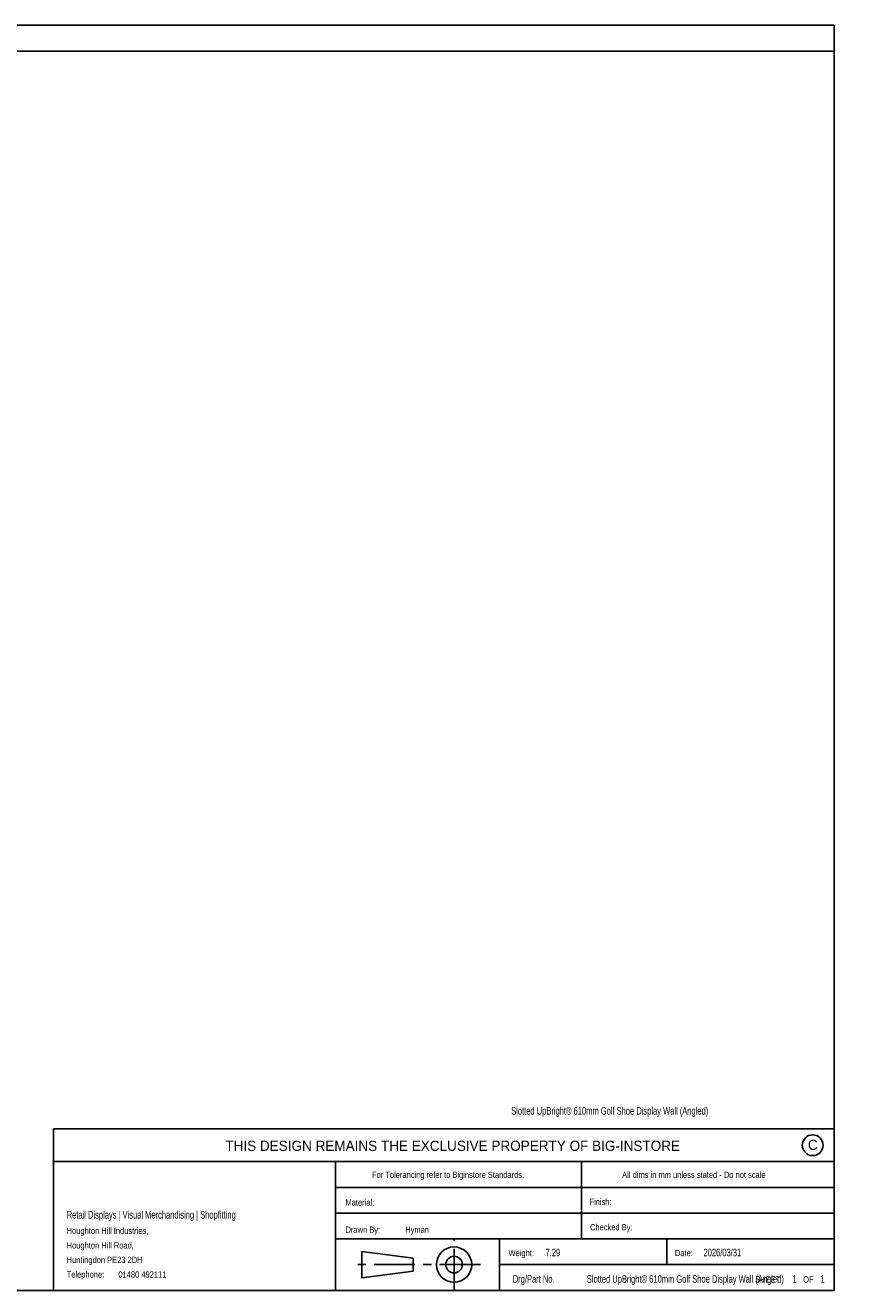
# Model space of a CAD drawing. Header units: millimetres. Extents: x 130 to 5892, y 139 to 4070.
# Tile 3 of 3: x 3292 to 5892, y 139 to 4070. Entities that reach past the tile are written whole.
import ezdxf

# ---------------------------------------------------------------- set-up
doc = ezdxf.new("R2010")
doc.units = ezdxf.units.MM
doc.header["$LTSCALE"] = 20
doc.linetypes.add('CENTER', pattern=[10.16, 6.35, -1.27, 1.27, -1.27])
doc.styles.add('SLDTEXTSTYLE1', font='Arial Narrow', dxfattribs={"width": 0.87})
doc.styles.add('SLDTEXTSTYLE2', font='ARIAL.TTF', dxfattribs={"width": 0.948})

# ---------------------------------------------------------------- blocks, each defined once
blk = doc.blocks.new('SW_NOTE_0')
at = {"color": 0, "linetype": 'Continuous', "lineweight": 18, "char_height": 19.55, "attachment_point": 1, "style": 'SLDTEXTSTYLE1'}
for s, insert in [('Houghton Hill Industries,', (0, 25.3)), ('Houghton Hill Road,', (0, -20)), ('Huntingdon PE23 2DH', (0, -65.3)), ('Telephone:  ', (0, -110.5)), ('01480 492111', (160.7, -110.5))]:
    blk.add_mtext(s, dxfattribs=dict(at, insert=insert))

msp = doc.modelspace()

# ---------------------------------------------------------------- linework, layer by layer
at = {"color": 7, "linetype": 'Continuous', "lineweight": 25}
for p, q in [((5806.63, 4070), (130.48, 4070)), ((5806.63, 140), (5806.63, 4070)), ((130.48, 3990), (5806.63, 3990)), ((3379.61, 641.62), (5806.63, 641.62)), ((3379.61, 641.62), (3379.61, 140)), ((3379.61, 540), (5806.63, 540)), ((4256.63, 138.97), (4256.63, 540)), ((5021.63, 540), (5021.63, 460)), ((4256.63, 460), (5806.63, 460)), ((5021.63, 460), (5021.63, 380)), ((4256.63, 380), (5806.63, 380)), ((5021.63, 380), (5021.63, 300)), ((4256.63, 300), (5806.63, 300)), ((4766.63, 140), (4766.63, 300)), ((5286.63, 300), (5286.63, 220)), ((4338.98, 179.07), (4338.98, 260.94)), ((4338.98, 260.94), (4498.46, 240.01)), ((4498.46, 240.01), (4498.46, 200)), ((4498.46, 200), (4338.98, 179.07)), ((4766.63, 220), (5806.63, 220)), ((5806.63, 140), (130.48, 140))]:
    msp.add_line(p, q, dxfattribs=at)
at = {"color": 7, "linetype": 'CENTER', "lineweight": 25}
for p, q in [((4625.24, 141.99), (4625.24, 301.69)), ((4706.93, 220.01), (4315.17, 220.01))]:
    msp.add_line(p, q, dxfattribs=at)
at = {"color": 7, "linetype": 'Continuous', "lineweight": 25}
for centre, radius in [((5740, 590.95), 32.28), ((4625.24, 220.01), 54.78), ((4625.24, 220.01), 25.96)]:
    msp.add_circle(centre, radius, dxfattribs=at)

# ---------------------------------------------------------------- block references
at = {"color": 7, "linetype": 'Continuous', "lineweight": 18}
msp.add_blockref('SW_NOTE_0', (3421.02, 309.62), dxfattribs=at)

# ---------------------------------------------------------------- texts
for s, insert, char_height, attachment_point, style in [('Slotted UpBright® 610mm Golf Shoe Display Wall (Angled)', (4802.83, 709.54), 23.4606, 1, 'SLDTEXTSTYLE1'), ('THIS DESIGN REMAINS THE EXCLUSIVE PROPERTY OF BIG-INSTORE', (4620.93, 605.09), 31.75, 2, 'SLDTEXTSTYLE2'), ('C', (5725.21, 607.95), 31.75, 1, 'SLDTEXTSTYLE2'), ('For Tolerancing refer to Biginstore Standards.', (4369.98, 508.83), 19.5505, 1, 'SLDTEXTSTYLE1'), ('All dims in mm unless stated - Do not scale', (5147.76, 508.83), 19.5505, 1, 'SLDTEXTSTYLE1'), ('Material:', (4287.73, 422.87), 19.55, 1, 'SLDTEXTSTYLE1'), ('Finish:', (5046.06, 425.02), 19.55, 1, 'SLDTEXTSTYLE1'), ('Retail Displays | Visual Merchandising | Shopfitting', (3421.02, 386.56), 23.4606, 1, 'SLDTEXTSTYLE1'), ('Drawn By:', (4287.75, 338.43), 19.55, 1, 'SLDTEXTSTYLE1'), ('Hyman', (4473.36, 338.43), 19.55, 1, 'SLDTEXTSTYLE1'), ('Checked By:', (5047.9, 345.95), 19.5505, 1, 'SLDTEXTSTYLE1'), ('Weight:', (4794.42, 265.78), 19.55, 1, 'SLDTEXTSTYLE1'), ('7.29', (4909.64, 269.35), 23.461, 1, 'SLDTEXTSTYLE1'), ('Date:', (5311.58, 265.78), 19.55, 1, 'SLDTEXTSTYLE1'), ('2026/03/31', (5400.66, 269.35), 23.461, 1, 'SLDTEXTSTYLE1'), ('Drg/Part No.', (4807.85, 187.19), 23.4606, 1, 'SLDTEXTSTYLE1'), ('Slotted UpBright® 610mm Golf Shoe Display Wall (Angled)', (5037.81, 187.19), 23.4606, 1, 'SLDTEXTSTYLE1'), ('SHEET', (5561.24, 183.69), 19.55, 1, 'SLDTEXTSTYLE1'), ('1', (5677.43, 187.26), 23.46, 1, 'SLDTEXTSTYLE1'), ('OF', (5710.34, 183.69), 19.55, 1, 'SLDTEXTSTYLE1'), ('1', (5763.83, 187.26), 23.46, 1, 'SLDTEXTSTYLE1')]:
    msp.add_mtext(s, dxfattribs=dict(at, insert=insert, char_height=char_height, attachment_point=attachment_point, style=style))

doc.saveas('drawing.dxf')
